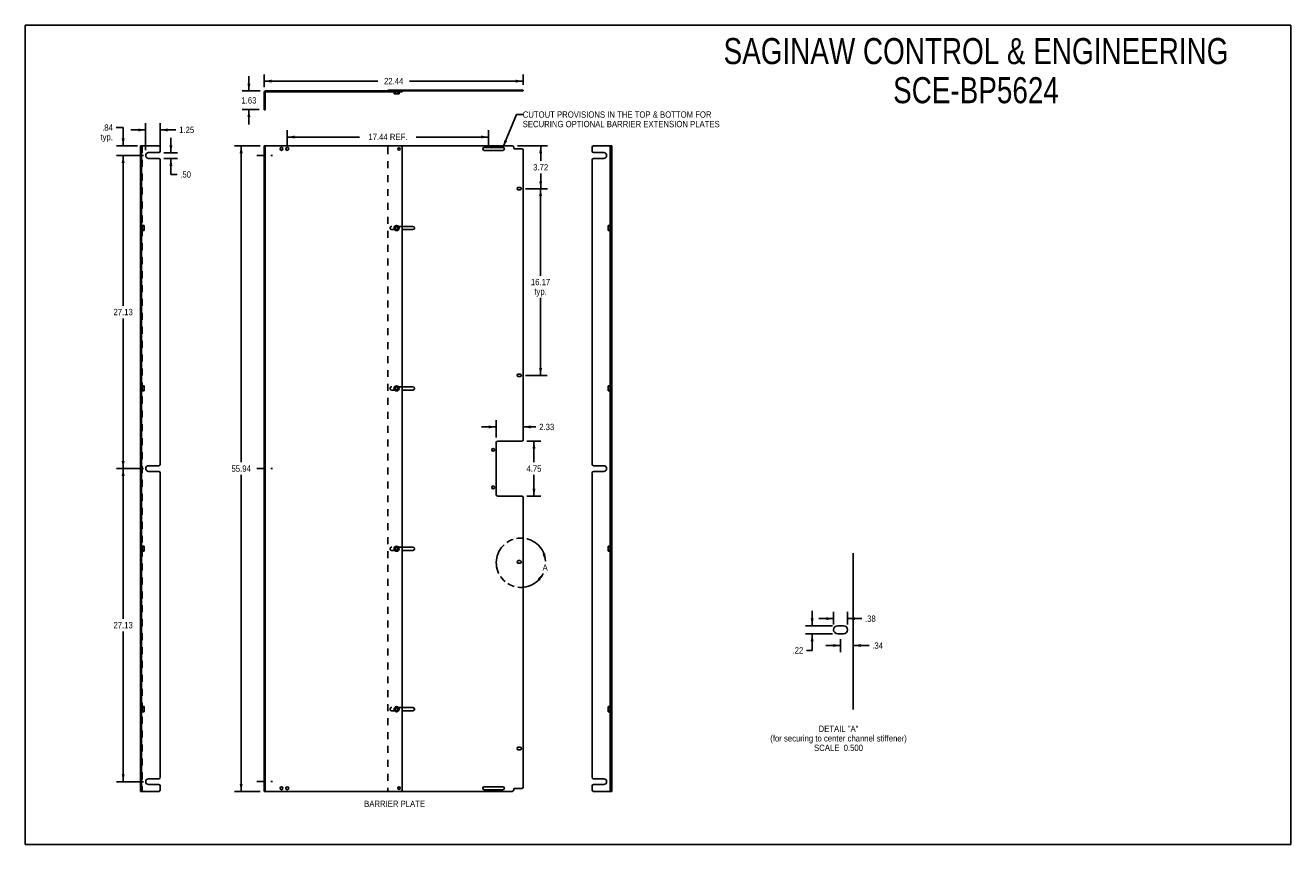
# Model space of a CAD drawing. Header units: inches. Extents: x 0 to 110, y -44 to 71.
import ezdxf

# ---------------------------------------------------------------- set-up
doc = ezdxf.new("R2010")
doc.units = ezdxf.units.IN
doc.header["$LTSCALE"] = 6.032258
doc.header["$MEASUREMENT"] = 0
for name, pattern in [('DASHED', [0.2, 0.1, -0.1]), ('HIDDEN', [0.2, 0.1, -0.1]), ('PHANTOM', [0.8, 0.45, -0.05, 0.1, -0.05, 0.1, -0.05])]:
    doc.linetypes.add(name, pattern=pattern)
doc.layers.get('0').update_dxf_attribs({"linetype": 'CONTINUOUS'})
for name, color, linetype in [('02___PRT_ALL_AXES', 7, 'CONTINUOUS'), ('DEFAULT_2', 8, 'HIDDEN'), ('DEFAULT_3', 7, 'PHANTOM'), ('DIMENSIONS', 7, 'CONTINUOUS')]:
    doc.layers.add(name, color=color, linetype=linetype)
doc.styles.get("Standard").update_dxf_attribs({"font": 'txt', "width": 0.8})
doc.dimstyles.new('DIMSTYLE_1', dxfattribs={"dimtxt": 0.548387, "dimasz": 0.645161, "dimexe": 0.09, "dimexo": 0.07, "dimgap": 0.0425, "dimtad": 0, "dimtih": 1, "dimtoh": 1, "dimzin": 4, "dimdsep": 46, "dimtxsty": 'Standard', "dimblk": '_FILLED', "dimblk1": '_FILLED', "dimblk2": '_FILLED', "dimcen": 0.09, "dimadec": 0, "dimazin": 0, "dimtfac": 1, "dimtofl": 0, "dimtmove": 0, "dimatfit": 3, "dimldrblk": '_FILLED', "dimfxl": 0, "dimtolj": 1, "dimtzin": 4, "dimarcsym": 0})
doc.dimstyles.new('DIMSTYLE_2', dxfattribs={"dimtxt": 0.548387, "dimasz": 0.645161, "dimexe": 0.09, "dimexo": 0.07, "dimgap": 0.0425, "dimtad": 0, "dimtih": 1, "dimtoh": 1, "dimlfac": 0.31, "dimzin": 4, "dimdsep": 46, "dimtxsty": 'Standard', "dimblk": '_FILLED', "dimblk1": '_FILLED', "dimblk2": '_FILLED', "dimcen": 0.09, "dimadec": 0, "dimazin": 0, "dimtfac": 1, "dimtofl": 0, "dimtmove": 0, "dimatfit": 3, "dimldrblk": '_FILLED', "dimfxl": 0, "dimtolj": 1, "dimtzin": 4, "dimarcsym": 0})
doc.dimstyles.get("Standard").update_dxf_attribs({"dimtxt": 0.548387, "dimasz": 0.645161, "dimexe": 0.09, "dimexo": 0.07, "dimgap": 0.09, "dimtad": 0, "dimtih": 1, "dimtoh": 1, "dimzin": 4, "dimdsep": 46, "dimtxsty": 'Standard', "dimblk": '_FILLED', "dimblk1": '_FILLED', "dimblk2": '_FILLED', "dimcen": 0.09, "dimadec": 0, "dimazin": 0, "dimtp": 0.01, "dimtm": 0.01, "dimtfac": 1, "dimtofl": 0, "dimtmove": 0, "dimatfit": 3, "dimldrblk": '_FILLED', "dimfxl": 0, "dimtolj": 1, "dimtzin": 4, "dimarcsym": 0})

# ---------------------------------------------------------------- blocks, each defined once
blk = doc.blocks.new('_FILLED')
at = {"color": 0, "linetype": 'ByBlock'}
blk.add_solid([(0, 0), (-1, 0.2), (-1, -0.2)], dxfattribs=at)
blk = doc.blocks.new('*D1')
at = {"layer": 'DIMENSIONS', "color": 2, "linetype": 'Continuous'}
for p, q in [((10.23, 59.68), (7.9, 59.68)), ((8.48, 59.68), (8.48, 46.67)), ((8.48, 32.56), (8.48, 45.57)), ((10.23, 32.56), (7.9, 32.56))]:
    blk.add_line(p, q, dxfattribs=at)
at = {"layer": 'DIMENSIONS', "color": 2, "linetype": 'Continuous', "xscale": 0.6451612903, "yscale": 0.6451612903, "zscale": 0.6451612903}
for p, rotation in [((8.48, 59.68), 90), ((8.48, 32.56), 270)]:
    blk.add_blockref('_FILLED', p, dxfattribs=dict(at, rotation=rotation))
at = {"layer": 'DIMENSIONS', "color": 2, "linetype": 'Continuous', "insert": (8.48, 46.4), "char_height": 0.548, "width": 2.1935, "attachment_point": 2, "line_spacing_factor": 0.9}
blk.add_mtext('27.13', dxfattribs=at)
blk = doc.blocks.new('*D2')
at = {"layer": 'DIMENSIONS', "color": 2, "linetype": 'Continuous'}
for p, q in [((10.23, 32.56), (7.9, 32.56)), ((8.48, 32.56), (8.48, 19.54)), ((8.48, 5.43), (8.48, 18.45)), ((10.23, 5.43), (7.9, 5.43))]:
    blk.add_line(p, q, dxfattribs=at)
at = {"layer": 'DIMENSIONS', "color": 2, "linetype": 'Continuous', "xscale": 0.6451612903, "yscale": 0.6451612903, "zscale": 0.6451612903}
for p, rotation in [((8.48, 32.56), 90), ((8.48, 5.43), 270)]:
    blk.add_blockref('_FILLED', p, dxfattribs=dict(at, rotation=rotation))
at = {"layer": 'DIMENSIONS', "color": 2, "linetype": 'Continuous', "insert": (8.48, 19.27), "char_height": 0.548, "width": 2.1935, "attachment_point": 2, "line_spacing_factor": 0.9}
blk.add_mtext('27.13', dxfattribs=at)
blk = doc.blocks.new('*D3')
at = {"layer": 'DIMENSIONS', "color": 2, "linetype": 'Continuous'}
for p, q in [((43.34, 56.81), (45.24, 56.81)), ((44.66, 56.81), (44.66, 49.27)), ((44.66, 40.64), (44.66, 47.35)), ((43.34, 40.64), (45.24, 40.64))]:
    blk.add_line(p, q, dxfattribs=at)
at = {"layer": 'DIMENSIONS', "color": 2, "linetype": 'Continuous', "xscale": 0.6451612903, "yscale": 0.6451612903, "zscale": 0.6451612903}
for p, rotation in [((44.66, 56.81), 90), ((44.66, 40.64), 270)]:
    blk.add_blockref('_FILLED', p, dxfattribs=dict(at, rotation=rotation))
at = {"layer": 'DIMENSIONS', "color": 2, "linetype": 'Continuous', "insert": (44.66, 49), "char_height": 0.548, "width": 2.1935, "attachment_point": 2, "line_spacing_factor": 0.9}
blk.add_mtext('16.17\\Ptyp.', dxfattribs=at)
blk = doc.blocks.new('*D4')
at = {"layer": 'DIMENSIONS', "color": 2, "linetype": 'Continuous'}
for p, q in [((42.66, 60.53), (45.25, 60.53)), ((44.67, 60.53), (44.67, 59.22)), ((44.67, 56.81), (44.67, 58.12)), ((43.34, 56.81), (45.25, 56.81))]:
    blk.add_line(p, q, dxfattribs=at)
at = {"layer": 'DIMENSIONS', "color": 2, "linetype": 'Continuous', "xscale": 0.6451612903, "yscale": 0.6451612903, "zscale": 0.6451612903}
for p, rotation in [((44.67, 60.53), 90), ((44.67, 56.81), 270)]:
    blk.add_blockref('_FILLED', p, dxfattribs=dict(at, rotation=rotation))
at = {"layer": 'DIMENSIONS', "color": 2, "linetype": 'Continuous', "insert": (44.67, 58.94), "char_height": 0.548, "width": 1.7548, "attachment_point": 2, "line_spacing_factor": 0.9}
blk.add_mtext('3.72', dxfattribs=at)
blk = doc.blocks.new('*D5')
at = {"layer": 'DIMENSIONS', "color": 2, "linetype": 'Continuous'}
for p, q in [((20.71, 65.61), (20.71, 66.71)), ((20.71, 66.13), (30.56, 66.13)), ((43.15, 66.13), (33.3, 66.13)), ((43.15, 65.81), (43.15, 66.71))]:
    blk.add_line(p, q, dxfattribs=at)
at = {"layer": 'DIMENSIONS', "color": 2, "linetype": 'Continuous', "xscale": 0.6451612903, "yscale": 0.6451612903, "zscale": 0.6451612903, "rotation": 180}
blk.add_blockref('_FILLED', (20.71, 66.13), dxfattribs=at)
at = {"layer": 'DIMENSIONS', "color": 2, "linetype": 'Continuous', "xscale": 0.6451612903, "yscale": 0.6451612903, "zscale": 0.6451612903}
blk.add_blockref('_FILLED', (43.15, 66.13), dxfattribs=at)
at = {"layer": 'DIMENSIONS', "color": 2, "linetype": 'Continuous', "insert": (31.93, 66.41), "char_height": 0.548, "width": 2.1935, "attachment_point": 2, "line_spacing_factor": 0.9}
blk.add_mtext('22.44', dxfattribs=at)
blk = doc.blocks.new('*D6')
at = {"layer": 'DIMENSIONS', "color": 2, "linetype": 'Continuous'}
for p, q in [((43.47, 34.93), (44.68, 34.93)), ((44.09, 34.93), (44.09, 33.11)), ((44.09, 30.18), (44.09, 32.01)), ((43.47, 30.18), (44.68, 30.18))]:
    blk.add_line(p, q, dxfattribs=at)
at = {"layer": 'DIMENSIONS', "color": 2, "linetype": 'Continuous', "xscale": 0.6451612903, "yscale": 0.6451612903, "zscale": 0.6451612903}
for p, rotation in [((44.09, 34.93), 90), ((44.09, 30.18), 270)]:
    blk.add_blockref('_FILLED', p, dxfattribs=dict(at, rotation=rotation))
at = {"layer": 'DIMENSIONS', "color": 2, "linetype": 'Continuous', "insert": (44.09, 32.83), "char_height": 0.548, "width": 1.7548, "attachment_point": 2, "line_spacing_factor": 0.9}
blk.add_mtext('4.75', dxfattribs=at)
blk = doc.blocks.new('*D7')
at = {"layer": 'DIMENSIONS', "color": 2, "linetype": 'Continuous'}
for p, q in [((40.82, 35.26), (40.82, 36.75)), ((40.82, 36.17), (39.53, 36.17)), ((43.15, 36.17), (44.26, 36.17))]:
    blk.add_line(p, q, dxfattribs=at)
at = {"layer": 'DIMENSIONS', "color": 2, "linetype": 'Continuous', "xscale": 0.6451612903, "yscale": 0.6451612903, "zscale": 0.6451612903}
blk.add_blockref('_FILLED', (40.82, 36.17), dxfattribs=at)
at = {"layer": 'DIMENSIONS', "color": 2, "linetype": 'Continuous', "xscale": 0.6451612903, "yscale": 0.6451612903, "zscale": 0.6451612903, "rotation": 180}
blk.add_blockref('_FILLED', (43.15, 36.17), dxfattribs=at)
at = {"layer": 'DIMENSIONS', "color": 2, "linetype": 'Continuous', "insert": (44.54, 36.44), "char_height": 0.548, "width": 1.7548, "attachment_point": 1, "line_spacing_factor": 0.9}
blk.add_mtext('2.33', dxfattribs=at)
blk = doc.blocks.new('*D8')
at = {"layer": 'DIMENSIONS', "color": 2, "linetype": 'Continuous'}
for p, q in [((68.2, 18.95), (68.2, 20.24)), ((69.96, 18.95), (67.62, 18.95)), ((69.96, 18.24), (67.62, 18.24)), ((68.2, 18.24), (68.2, 16.81)), ((68.2, 16.81), (67.7, 16.81))]:
    blk.add_line(p, q, dxfattribs=at)
at = {"layer": 'DIMENSIONS', "color": 2, "linetype": 'Continuous', "xscale": 0.6451612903, "yscale": 0.6451612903, "zscale": 0.6451612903}
for p, rotation in [((68.2, 18.95), 270), ((68.2, 18.24), 90)]:
    blk.add_blockref('_FILLED', p, dxfattribs=dict(at, rotation=rotation))
at = {"layer": 'DIMENSIONS', "color": 2, "linetype": 'Continuous', "insert": (67.43, 17.08), "char_height": 0.548, "width": 1.3161, "attachment_point": 3, "line_spacing_factor": 0.9}
blk.add_mtext('.22', dxfattribs=at)
blk = doc.blocks.new('*D9')
at = {"layer": 'DIMENSIONS', "color": 2, "linetype": 'Continuous'}
for p, q in [((70.06, 19.05), (70.06, 20.14)), ((71.27, 19.05), (71.27, 20.14)), ((70.06, 19.56), (68.77, 19.56)), ((71.27, 19.56), (72.51, 19.56))]:
    blk.add_line(p, q, dxfattribs=at)
at = {"layer": 'DIMENSIONS', "color": 2, "linetype": 'Continuous', "xscale": 0.6451612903, "yscale": 0.6451612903, "zscale": 0.6451612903}
blk.add_blockref('_FILLED', (70.06, 19.56), dxfattribs=at)
at = {"layer": 'DIMENSIONS', "color": 2, "linetype": 'Continuous', "xscale": 0.6451612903, "yscale": 0.6451612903, "zscale": 0.6451612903, "rotation": 180}
blk.add_blockref('_FILLED', (71.27, 19.56), dxfattribs=at)
at = {"layer": 'DIMENSIONS', "color": 2, "linetype": 'Continuous', "insert": (72.78, 19.83), "char_height": 0.548, "width": 1.3161, "attachment_point": 1, "line_spacing_factor": 0.9}
blk.add_mtext('.38', dxfattribs=at)
blk = doc.blocks.new('*D10')
at = {"layer": 'DIMENSIONS', "color": 2, "linetype": 'Continuous'}
for p, q in [((8.48, 62.1), (7.87, 62.1)), ((8.48, 60.53), (8.48, 62.1)), ((9.72, 60.53), (7.9, 60.53)), ((10.23, 59.68), (7.9, 59.68)), ((8.48, 59.68), (8.48, 58.39))]:
    blk.add_line(p, q, dxfattribs=at)
at = {"layer": 'DIMENSIONS', "color": 2, "linetype": 'Continuous', "xscale": 0.6451612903, "yscale": 0.6451612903, "zscale": 0.6451612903}
for p, rotation in [((8.48, 60.53), 270), ((8.48, 59.68), 90)]:
    blk.add_blockref('_FILLED', p, dxfattribs=dict(at, rotation=rotation))
at = {"layer": 'DIMENSIONS', "color": 2, "linetype": 'Continuous', "insert": (7.59, 62.38), "char_height": 0.548, "width": 1.7548, "attachment_point": 3, "line_spacing_factor": 0.9}
blk.add_mtext('.84\\Ptyp.', dxfattribs=at)
blk = doc.blocks.new('*D11')
at = {"layer": 'DIMENSIONS', "color": 2, "linetype": 'Continuous'}
for p, q in [((19.38, 65.28), (19.38, 66.57)), ((20.37, 65.28), (18.8, 65.28)), ((20.26, 63.66), (18.8, 63.66)), ((19.38, 63.66), (19.38, 62.36))]:
    blk.add_line(p, q, dxfattribs=at)
at = {"layer": 'DIMENSIONS', "color": 2, "linetype": 'Continuous', "xscale": 0.6451612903, "yscale": 0.6451612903, "zscale": 0.6451612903}
for p, rotation in [((19.38, 65.28), 270), ((19.38, 63.66), 90)]:
    blk.add_blockref('_FILLED', p, dxfattribs=dict(at, rotation=rotation))
at = {"layer": 'DIMENSIONS', "color": 2, "linetype": 'Continuous', "insert": (19.38, 64.74), "char_height": 0.548, "width": 1.7548, "attachment_point": 2, "line_spacing_factor": 0.9}
blk.add_mtext('1.63', dxfattribs=at)
blk = doc.blocks.new('*D12')
at = {"layer": 'DIMENSIONS', "color": 2, "linetype": 'Continuous'}
for p, q in [((20.37, 60.53), (18.13, 60.53)), ((18.71, 60.53), (18.71, 33.11)), ((18.71, 4.59), (18.71, 32.01)), ((20.37, 4.59), (18.13, 4.59))]:
    blk.add_line(p, q, dxfattribs=at)
at = {"layer": 'DIMENSIONS', "color": 2, "linetype": 'Continuous', "xscale": 0.6451612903, "yscale": 0.6451612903, "zscale": 0.6451612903}
for p, rotation in [((18.71, 60.53), 90), ((18.71, 4.59), 270)]:
    blk.add_blockref('_FILLED', p, dxfattribs=dict(at, rotation=rotation))
at = {"layer": 'DIMENSIONS', "color": 2, "linetype": 'Continuous', "insert": (18.71, 32.83), "char_height": 0.548, "width": 2.1935, "attachment_point": 2, "line_spacing_factor": 0.9}
blk.add_mtext('55.94', dxfattribs=at)
blk = doc.blocks.new('*D13')
at = {"layer": 'DIMENSIONS', "color": 2, "linetype": 'Continuous'}
for p, q in [((70.67, 17.79), (70.67, 16.64)), ((70.67, 17.23), (69.38, 17.23)), ((71.77, 17.23), (73.14, 17.23))]:
    blk.add_line(p, q, dxfattribs=at)
at = {"layer": 'DIMENSIONS', "color": 2, "linetype": 'Continuous', "xscale": 0.6451612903, "yscale": 0.6451612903, "zscale": 0.6451612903}
blk.add_blockref('_FILLED', (70.67, 17.23), dxfattribs=at)
at = {"layer": 'DIMENSIONS', "color": 2, "linetype": 'Continuous', "xscale": 0.6451612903, "yscale": 0.6451612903, "zscale": 0.6451612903, "rotation": 180}
blk.add_blockref('_FILLED', (71.77, 17.23), dxfattribs=at)
at = {"layer": 'DIMENSIONS', "color": 2, "linetype": 'Continuous', "insert": (73.41, 17.5), "char_height": 0.548, "width": 1.3161, "attachment_point": 1, "line_spacing_factor": 0.9}
blk.add_mtext('.34', dxfattribs=at)
blk = doc.blocks.new('*D14')
at = {"layer": 'DIMENSIONS', "color": 2, "linetype": 'Continuous'}
for p, q in [((22.71, 60.58), (22.71, 61.87)), ((40.15, 60.58), (40.15, 61.87)), ((22.71, 61.29), (28.96, 61.29)), ((40.15, 61.29), (33.89, 61.29))]:
    blk.add_line(p, q, dxfattribs=at)
at = {"layer": 'DIMENSIONS', "color": 2, "linetype": 'Continuous', "xscale": 0.6451612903, "yscale": 0.6451612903, "zscale": 0.6451612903, "rotation": 180}
blk.add_blockref('_FILLED', (22.71, 61.29), dxfattribs=at)
at = {"layer": 'DIMENSIONS', "color": 2, "linetype": 'Continuous', "xscale": 0.6451612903, "yscale": 0.6451612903, "zscale": 0.6451612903}
blk.add_blockref('_FILLED', (40.15, 61.29), dxfattribs=at)
at = {"layer": 'DIMENSIONS', "color": 2, "linetype": 'Continuous', "insert": (31.43, 61.57), "char_height": 0.548, "width": 4.3871, "attachment_point": 2, "line_spacing_factor": 0.9}
blk.add_mtext('17.44 REF.', dxfattribs=at)
blk = doc.blocks.new('*D15')
at = {"layer": 'DIMENSIONS', "color": 2, "linetype": 'Continuous'}
for p, q in [((12.62, 59.93), (12.62, 61.22)), ((12.01, 59.93), (13.2, 59.93)), ((12.01, 59.43), (13.2, 59.43)), ((12.62, 59.43), (12.62, 58.05)), ((12.62, 58.05), (13.15, 58.05))]:
    blk.add_line(p, q, dxfattribs=at)
at = {"layer": 'DIMENSIONS', "color": 2, "linetype": 'Continuous', "xscale": 0.6451612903, "yscale": 0.6451612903, "zscale": 0.6451612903}
for p, rotation in [((12.62, 59.93), 270), ((12.62, 59.43), 90)]:
    blk.add_blockref('_FILLED', p, dxfattribs=dict(at, rotation=rotation))
at = {"layer": 'DIMENSIONS', "color": 2, "linetype": 'Continuous', "insert": (13.43, 58.32), "char_height": 0.548, "width": 1.3161, "attachment_point": 1, "line_spacing_factor": 0.9}
blk.add_mtext('.50', dxfattribs=at)
blk = doc.blocks.new('*D16')
at = {"layer": 'DIMENSIONS', "color": 2, "linetype": 'Continuous'}
for p, q in [((10.43, 61.9), (9.14, 61.9)), ((10.43, 60.14), (10.43, 62.48)), ((11.68, 60.51), (11.68, 62.48)), ((11.68, 61.9), (13.06, 61.9))]:
    blk.add_line(p, q, dxfattribs=at)
at = {"layer": 'DIMENSIONS', "color": 2, "linetype": 'Continuous', "xscale": 0.6451612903, "yscale": 0.6451612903, "zscale": 0.6451612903}
blk.add_blockref('_FILLED', (10.43, 61.9), dxfattribs=at)
at = {"layer": 'DIMENSIONS', "color": 2, "linetype": 'Continuous', "xscale": 0.6451612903, "yscale": 0.6451612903, "zscale": 0.6451612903, "rotation": 180}
blk.add_blockref('_FILLED', (11.68, 61.9), dxfattribs=at)
at = {"layer": 'DIMENSIONS', "color": 2, "linetype": 'Continuous', "insert": (13.34, 62.18), "char_height": 0.548, "width": 1.7548, "attachment_point": 1, "line_spacing_factor": 0.9}
blk.add_mtext('1.25', dxfattribs=at)

msp = doc.modelspace()

# ---------------------------------------------------------------- linework, layer by layer
at = {"color": 7, "linetype": 'Continuous'}
for p, q in [((0, 0), (0, 70.968)), ((0, 70.968), (109.677, 70.968)), ((109.677, 0), (109.677, 70.968)), ((20.782, 65.163), (20.782, 63.655)), ((20.824, 65.205), (32.677, 65.205)), ((31.427, 65.355), (31.427, 65.28)), ((31.427, 65.355), (43.147, 65.355)), ((31.957, 65.205), (31.957, 65.045)), ((32.397, 65.045), (31.957, 65.045)), ((31.967, 65.035), (31.957, 65.045)), ((32.387, 65.035), (31.967, 65.035)), ((32.387, 65.035), (32.397, 65.045)), ((32.397, 65.205), (32.397, 65.045)), ((32.677, 65.205), (32.677, 65.28)), ((42.334, 65.355), (42.334, 65.28)), ((43.147, 65.355), (43.147, 65.28)), ((20.782, 63.655), (20.707, 63.655)), ((9.984, 4.59), (9.984, 60.528)), ((9.984, 60.528), (10.059, 60.528)), ((20.707, 60.528), (32.552, 60.528)), ((20.782, 60.528), (20.782, 59.934)), ((32.677, 60.403), (32.677, 4.715)), ((49.137, 60.403), (49.137, 60.059)), ((49.262, 60.528), (50.837, 60.528)), ((50.687, 4.59), (50.687, 60.528)), ((50.837, 4.59), (50.837, 60.528)), ((20.782, 59.934), (20.707, 59.934)), ((20.782, 59.434), (20.707, 59.434)), ((20.782, 59.434), (20.782, 32.809)), ((49.137, 59.309), (49.137, 32.934)), ((49.262, 59.934), (50.137, 59.934)), ((49.262, 59.434), (50.137, 59.434)), ((50.837, 60.278), (50.762, 60.278)), ((50.517, 53.613), (50.527, 53.623)), ((50.517, 53.193), (50.517, 53.613)), ((50.517, 53.193), (50.527, 53.183)), ((50.527, 53.183), (50.527, 53.623)), ((50.687, 53.623), (50.527, 53.623)), ((50.687, 53.183), (50.527, 53.183)), ((50.517, 39.717), (50.527, 39.727)), ((50.517, 39.297), (50.517, 39.717)), ((50.527, 39.287), (50.527, 39.727)), ((50.687, 39.727), (50.527, 39.727)), ((50.517, 39.297), (50.527, 39.287)), ((50.687, 39.287), (50.527, 39.287)), ((50.837, 34.934), (50.762, 34.934)), ((20.782, 32.809), (20.707, 32.809)), ((20.782, 32.309), (20.707, 32.309)), ((20.782, 32.309), (20.782, 5.684)), ((49.137, 32.184), (49.137, 5.809)), ((49.262, 32.809), (50.137, 32.809)), ((49.262, 32.309), (50.137, 32.309)), ((50.837, 30.184), (50.762, 30.184)), ((50.517, 25.821), (50.527, 25.831)), ((50.517, 25.401), (50.517, 25.821)), ((50.517, 25.401), (50.527, 25.391)), ((50.687, 25.831), (50.527, 25.831)), ((50.527, 25.391), (50.527, 25.831)), ((50.687, 25.391), (50.527, 25.391)), ((50.517, 11.925), (50.527, 11.935)), ((50.517, 11.505), (50.517, 11.925)), ((50.517, 11.505), (50.527, 11.495)), ((50.687, 11.935), (50.527, 11.935)), ((50.527, 11.495), (50.527, 11.935)), ((50.687, 11.495), (50.527, 11.495)), ((20.782, 5.684), (20.707, 5.684)), ((49.262, 5.684), (50.137, 5.684)), ((9.984, 4.59), (10.059, 4.59)), ((20.782, 5.184), (20.707, 5.184)), ((20.707, 4.59), (32.552, 4.59)), ((20.782, 5.184), (20.782, 4.59)), ((49.137, 5.059), (49.137, 4.715)), ((49.262, 5.184), (50.137, 5.184)), ((49.262, 4.59), (50.837, 4.59)), ((50.837, 4.84), (50.762, 4.84)), ((0, 0), (109.677, 0))]:
    msp.add_line(p, q, dxfattribs=at)
at = {"color": 3, "linetype": 'Continuous'}
for p, q in [((20.707, 63.655), (20.707, 65.163)), ((20.824, 65.28), (43.147, 65.28)), ((10.059, 60.528), (10.059, 4.59)), ((10.059, 60.528), (11.559, 60.528)), ((11.684, 60.403), (11.684, 60.059)), ((20.707, 59.934), (20.707, 60.528)), ((42.209, 60.528), (32.552, 60.528)), ((42.334, 60.403), (42.334, 60.34)), ((50.762, 4.59), (50.762, 60.528)), ((11.559, 59.934), (10.684, 59.934)), ((11.559, 59.434), (10.684, 59.434)), ((11.684, 59.309), (11.684, 32.934)), ((20.707, 32.809), (20.707, 59.434)), ((43.022, 60.278), (42.397, 60.278)), ((43.147, 35.059), (43.147, 60.153)), ((40.817, 30.309), (40.817, 34.809)), ((43.022, 34.934), (40.942, 34.934)), ((11.559, 32.809), (10.684, 32.809)), ((11.559, 32.309), (10.684, 32.309)), ((11.684, 32.184), (11.684, 5.809)), ((20.707, 5.684), (20.707, 32.309)), ((43.022, 30.184), (40.942, 30.184)), ((43.147, 4.965), (43.147, 30.059)), ((71.766, 11.693), (71.766, 25.243)), ((11.559, 5.684), (10.684, 5.684)), ((11.559, 4.59), (10.059, 4.59)), ((11.559, 5.184), (10.684, 5.184)), ((11.684, 5.059), (11.684, 4.715)), ((20.707, 4.59), (20.707, 5.184)), ((32.552, 4.59), (42.209, 4.59)), ((42.334, 4.715), (42.334, 4.778)), ((43.022, 4.84), (42.397, 4.84))]:
    msp.add_line(p, q, dxfattribs=at)
at = {"color": 7, "linetype": 'Continuous'}
for centre, radius in [((32.177, 53.403), 0.22), ((32.177, 53.403), 0.21), ((32.177, 53.403), 0.135), ((32.177, 53.403), 0.125), ((32.177, 39.507), 0.22), ((32.177, 39.507), 0.21), ((32.177, 39.507), 0.135), ((32.177, 39.507), 0.125), ((32.177, 25.611), 0.22), ((32.177, 25.611), 0.21), ((32.177, 25.611), 0.135), ((32.177, 25.611), 0.125), ((32.177, 11.715), 0.22), ((32.177, 11.715), 0.21), ((32.177, 11.715), 0.135), ((32.177, 11.715), 0.125)]:
    msp.add_circle(centre, radius, dxfattribs=at)
at = {"color": 3, "linetype": 'Continuous'}
for centre in [(40.547, 34.184), (40.547, 30.934)]:
    msp.add_circle(centre, 0.125, dxfattribs=at)
for centre, radius, start, end in [((20.824, 65.163), 0.117, 90, 180), ((11.559, 60.403), 0.125, 0, 90), ((42.209, 60.403), 0.125, 0, 90), ((42.397, 60.34), 0.0625, 180, 270), ((11.559, 60.059), 0.125, 270, 360), ((11.559, 59.309), 0.125, 0, 90), ((43.022, 60.153), 0.125, 0, 90), ((40.942, 34.809), 0.125, 90, 180), ((43.022, 35.059), 0.125, 270, 360), ((11.559, 32.934), 0.125, 270, 360), ((11.559, 32.184), 0.125, 0, 90), ((40.942, 30.309), 0.125, 180, 270), ((43.022, 30.059), 0.125, 0, 90), ((11.559, 5.809), 0.125, 270, 360), ((11.559, 5.059), 0.125, 0, 90), ((11.559, 4.715), 0.125, 270, 360), ((42.209, 4.715), 0.125, 270, 360), ((42.397, 4.778), 0.0625, 90, 180), ((43.022, 4.965), 0.125, 270, 360)]:
    msp.add_arc(centre, radius, start, end, dxfattribs=at)
at = {"color": 7, "linetype": 'Continuous'}
for centre, radius, start, end in [((20.824, 65.163), 0.042, 90, 180), ((32.552, 60.403), 0.125, 0, 90), ((49.262, 60.403), 0.125, 90, 180), ((49.262, 60.059), 0.125, 180, 270), ((49.262, 59.309), 0.125, 90, 180), ((49.262, 32.934), 0.125, 180, 270), ((49.262, 32.184), 0.125, 90, 180), ((49.262, 5.809), 0.125, 180, 270), ((32.552, 4.715), 0.125, 270, 360), ((49.262, 5.059), 0.125, 90, 180), ((49.262, 4.715), 0.125, 180, 270)]:
    msp.add_arc(centre, radius, start, end, dxfattribs=at)
at = {"layer": '02___PRT_ALL_AXES', "color": 8, "linetype": 'HIDDEN'}
for p, q in [((20.707, 64.905), (20.707, 64.655)), ((20.782, 64.905), (20.707, 64.905)), ((20.782, 64.905), (20.782, 64.655)), ((22.082, 65.205), (22.082, 65.28)), ((22.332, 65.28), (22.082, 65.28)), ((22.332, 65.205), (22.082, 65.205)), ((22.332, 65.205), (22.332, 65.28)), ((22.582, 65.205), (22.582, 65.28)), ((22.832, 65.28), (22.582, 65.28)), ((22.832, 65.205), (22.582, 65.205)), ((22.832, 65.205), (22.832, 65.28)), ((31.614, 65.28), (31.614, 65.355)), ((31.615, 65.355), (33.739, 65.355)), ((31.615, 65.28), (33.739, 65.28)), ((32.005, 65.28), (32.005, 65.205)), ((32.005, 65.205), (32.505, 65.205)), ((32.287, 65.205), (32.287, 65.28)), ((32.349, 65.28), (32.349, 65.205)), ((32.505, 65.205), (32.505, 65.28)), ((33.739, 65.28), (33.739, 65.355)), ((39.647, 65.355), (41.522, 65.355)), ((39.647, 65.355), (39.647, 65.28)), ((39.647, 65.28), (41.522, 65.28)), ((41.522, 65.355), (41.522, 65.28)), ((42.619, 65.355), (42.619, 65.28)), ((42.62, 65.355), (42.994, 65.355)), ((42.62, 65.28), (42.994, 65.28)), ((42.994, 65.355), (42.994, 65.28)), ((9.984, 60.133), (9.984, 60.383)), ((10.134, 60.383), (9.984, 60.383)), ((10.059, 60.383), (10.059, 60.133)), ((10.134, 60.355), (10.059, 60.355)), ((10.134, 60.383), (10.134, 60.133)), ((50.687, 60.133), (50.687, 60.383)), ((50.837, 60.383), (50.687, 60.383)), ((50.762, 60.355), (50.687, 60.355)), ((50.762, 60.383), (50.762, 60.133)), ((50.837, 60.383), (50.837, 60.133)), ((10.134, 60.133), (9.984, 60.133)), ((10.134, 60.137), (10.059, 60.137)), ((20.782, 59.934), (20.707, 59.934)), ((20.707, 59.434), (20.782, 59.434)), ((50.762, 60.137), (50.687, 60.137)), ((50.837, 60.133), (50.687, 60.133)), ((9.984, 56.7), (9.984, 56.918)), ((10.059, 56.918), (9.984, 56.918)), ((10.059, 56.7), (9.984, 56.7)), ((10.059, 56.7), (10.059, 56.918)), ((50.762, 56.918), (50.762, 56.7)), ((50.837, 56.918), (50.762, 56.918)), ((50.837, 56.7), (50.762, 56.7)), ((50.837, 56.918), (50.837, 56.7)), ((9.984, 53.543), (9.984, 53.262)), ((10.059, 53.543), (9.984, 53.543)), ((10.059, 53.262), (9.984, 53.262)), ((10.059, 53.231), (10.059, 53.575)), ((10.059, 53.575), (10.134, 53.575)), ((10.059, 53.231), (10.134, 53.231)), ((10.134, 53.231), (10.134, 53.575)), ((32.677, 53.543), (31.755, 53.543)), ((31.755, 53.262), (32.677, 53.262)), ((50.687, 53.575), (50.687, 53.231)), ((50.762, 53.575), (50.687, 53.575)), ((50.762, 53.231), (50.687, 53.231)), ((50.762, 53.575), (50.762, 53.231)), ((50.762, 53.543), (50.837, 53.543)), ((50.762, 53.262), (50.837, 53.262)), ((50.837, 53.262), (50.837, 53.543)), ((9.984, 40.533), (9.984, 40.751)), ((10.059, 40.751), (9.984, 40.751)), ((10.059, 40.533), (10.059, 40.751)), ((50.762, 40.751), (50.762, 40.533)), ((50.837, 40.751), (50.762, 40.751)), ((50.837, 40.751), (50.837, 40.533)), ((10.059, 40.533), (9.984, 40.533)), ((9.984, 39.647), (9.984, 39.366)), ((10.059, 39.647), (9.984, 39.647)), ((10.059, 39.335), (10.059, 39.679)), ((10.059, 39.679), (10.134, 39.679)), ((10.134, 39.335), (10.134, 39.679)), ((32.677, 39.647), (31.755, 39.647)), ((50.687, 39.679), (50.687, 39.335)), ((50.762, 39.679), (50.687, 39.679)), ((50.837, 40.533), (50.762, 40.533)), ((50.762, 39.679), (50.762, 39.335)), ((50.762, 39.647), (50.837, 39.647)), ((50.837, 39.366), (50.837, 39.647)), ((10.059, 39.366), (9.984, 39.366)), ((10.059, 39.335), (10.134, 39.335)), ((31.755, 39.366), (32.677, 39.366)), ((50.762, 39.335), (50.687, 39.335)), ((50.762, 39.366), (50.837, 39.366)), ((20.782, 32.809), (20.707, 32.809)), ((20.707, 32.309), (20.782, 32.309)), ((10.059, 25.751), (9.984, 25.751)), ((9.984, 25.751), (9.984, 25.47)), ((10.059, 25.47), (9.984, 25.47)), ((10.059, 25.783), (10.134, 25.783)), ((10.059, 25.439), (10.059, 25.783)), ((10.059, 25.439), (10.134, 25.439)), ((10.134, 25.439), (10.134, 25.783)), ((32.677, 25.751), (31.755, 25.751)), ((31.755, 25.47), (32.677, 25.47)), ((50.762, 25.783), (50.687, 25.783)), ((50.687, 25.783), (50.687, 25.439)), ((50.762, 25.439), (50.687, 25.439)), ((50.762, 25.783), (50.762, 25.439)), ((50.762, 25.751), (50.837, 25.751)), ((50.762, 25.47), (50.837, 25.47)), ((50.837, 25.47), (50.837, 25.751)), ((10.059, 24.584), (9.984, 24.584)), ((9.984, 24.366), (9.984, 24.584)), ((10.059, 24.366), (9.984, 24.366)), ((10.059, 24.366), (10.059, 24.584)), ((50.837, 24.584), (50.762, 24.584)), ((50.762, 24.584), (50.762, 24.366)), ((50.837, 24.366), (50.762, 24.366)), ((50.837, 24.584), (50.837, 24.366)), ((10.059, 11.856), (9.984, 11.856)), ((9.984, 11.856), (9.984, 11.575)), ((10.059, 11.575), (9.984, 11.575)), ((10.059, 11.887), (10.134, 11.887)), ((10.059, 11.543), (10.059, 11.887)), ((10.059, 11.543), (10.134, 11.543)), ((10.134, 11.543), (10.134, 11.887)), ((32.677, 11.856), (31.755, 11.856)), ((31.755, 11.575), (32.677, 11.575)), ((50.762, 11.887), (50.687, 11.887)), ((50.687, 11.887), (50.687, 11.543)), ((50.762, 11.543), (50.687, 11.543)), ((50.762, 11.887), (50.762, 11.543)), ((50.762, 11.856), (50.837, 11.856)), ((50.762, 11.575), (50.837, 11.575)), ((50.837, 11.575), (50.837, 11.856)), ((10.059, 8.418), (9.984, 8.418)), ((9.984, 8.2), (9.984, 8.418)), ((10.059, 8.2), (9.984, 8.2)), ((10.059, 8.2), (10.059, 8.418)), ((50.837, 8.418), (50.762, 8.418)), ((50.762, 8.418), (50.762, 8.2)), ((50.837, 8.2), (50.762, 8.2)), ((50.837, 8.418), (50.837, 8.2)), ((20.782, 5.684), (20.707, 5.684)), ((10.134, 4.985), (9.984, 4.985)), ((9.984, 4.735), (9.984, 4.985)), ((10.134, 4.735), (9.984, 4.735)), ((10.059, 4.985), (10.059, 4.735)), ((10.134, 4.98), (10.059, 4.98)), ((10.134, 4.762), (10.059, 4.762)), ((10.134, 4.985), (10.134, 4.735)), ((20.707, 5.184), (20.782, 5.184)), ((50.837, 4.985), (50.687, 4.985)), ((50.687, 4.735), (50.687, 4.985)), ((50.762, 4.98), (50.687, 4.98)), ((50.762, 4.762), (50.687, 4.762)), ((50.837, 4.735), (50.687, 4.735)), ((50.762, 4.985), (50.762, 4.735)), ((50.837, 4.985), (50.837, 4.735))]:
    msp.add_line(p, q, dxfattribs=at)
at = {"layer": '02___PRT_ALL_AXES', "color": 3, "linetype": 'Continuous'}
for p, q in [((39.772, 60.383), (41.397, 60.383)), ((20.707, 59.934), (20.707, 59.434)), ((41.397, 60.133), (39.772, 60.133)), ((42.728, 56.918), (42.885, 56.918)), ((42.885, 56.7), (42.728, 56.7)), ((33.599, 53.543), (32.677, 53.543)), ((32.677, 53.262), (33.599, 53.262)), ((42.728, 40.751), (42.885, 40.751)), ((33.599, 39.647), (32.677, 39.647)), ((42.885, 40.533), (42.728, 40.533)), ((32.677, 39.366), (33.599, 39.366)), ((20.707, 32.809), (20.707, 32.309)), ((33.599, 25.751), (32.677, 25.751)), ((32.677, 25.47), (33.599, 25.47)), ((42.728, 24.584), (42.885, 24.584)), ((42.885, 24.366), (42.728, 24.366)), ((70.416, 18.946), (70.922, 18.946)), ((70.922, 18.243), (70.416, 18.243)), ((33.599, 11.856), (32.677, 11.856)), ((32.677, 11.575), (33.599, 11.575)), ((42.728, 8.418), (42.885, 8.418)), ((42.885, 8.2), (42.728, 8.2)), ((20.707, 5.684), (20.707, 5.184)), ((39.772, 4.985), (41.397, 4.985)), ((41.397, 4.735), (39.772, 4.735))]:
    msp.add_line(p, q, dxfattribs=at)
at = {"layer": '02___PRT_ALL_AXES', "color": 2, "linetype": 'DASHED'}
for p, q in [((20.062, 59.684), (21.427, 59.684)), ((20.062, 32.559), (21.427, 32.559)), ((20.062, 5.434), (21.427, 5.434))]:
    msp.add_line(p, q, dxfattribs=at)
at = {"layer": '02___PRT_ALL_AXES', "color": 7, "linetype": 'Continuous'}
for p, q in [((20.782, 59.934), (20.782, 59.434)), ((20.782, 32.809), (20.782, 32.309)), ((20.782, 5.684), (20.782, 5.184))]:
    msp.add_line(p, q, dxfattribs=at)
for centre, radius in [((22.207, 60.258), 0.125), ((22.707, 60.258), 0.125), ((32.396, 60.246), 0.109), ((22.207, 4.86), 0.125), ((22.707, 4.86), 0.125), ((32.396, 4.871), 0.109)]:
    msp.add_circle(centre, radius, dxfattribs=at)
at = {"layer": '02___PRT_ALL_AXES', "color": 8, "linetype": 'HIDDEN'}
for centre in [(32.177, 53.403), (32.177, 39.507), (32.177, 25.611), (32.177, 11.715)]:
    msp.add_circle(centre, 0.172, dxfattribs=at)
at = {"layer": '02___PRT_ALL_AXES', "color": 3, "linetype": 'Continuous'}
for centre, radius, start, end in [((39.772, 60.258), 0.125, 90, 270), ((41.397, 60.258), 0.125, 270, 90), ((10.684, 59.684), 0.25, 90, 270), ((42.728, 56.809), 0.109, 90, 270), ((42.885, 56.809), 0.109, 270, 90), ((33.599, 53.403), 0.141, 270, 90), ((42.728, 40.642), 0.109, 90, 270), ((42.885, 40.642), 0.109, 270, 90), ((33.599, 39.507), 0.141, 270, 90), ((10.684, 32.559), 0.25, 90, 270), ((33.599, 25.611), 0.141, 270, 90), ((42.728, 24.475), 0.109, 90, 270), ((42.885, 24.475), 0.109, 270, 90), ((70.416, 18.594), 0.352, 90, 270), ((70.922, 18.594), 0.352, 270, 90), ((33.599, 11.715), 0.141, 270, 90), ((42.728, 8.309), 0.109, 90, 270), ((42.885, 8.309), 0.109, 270, 90), ((10.684, 5.434), 0.25, 90, 270), ((39.772, 4.86), 0.125, 90, 270), ((41.397, 4.86), 0.125, 270, 90)]:
    msp.add_arc(centre, radius, start, end, dxfattribs=at)
at = {"layer": '02___PRT_ALL_AXES', "color": 7, "linetype": 'Continuous'}
for centre in [(50.137, 59.684), (50.137, 32.559), (50.137, 5.434)]:
    msp.add_arc(centre, 0.25, 270, 90, dxfattribs=at)
at = {"layer": '02___PRT_ALL_AXES', "color": 8, "linetype": 'HIDDEN'}
for centre in [(31.755, 53.403), (31.755, 39.507), (31.755, 25.611), (31.755, 11.715)]:
    msp.add_arc(centre, 0.141, 90, 270, dxfattribs=at)
at = {"layer": 'DEFAULT_2', "color": 8, "linetype": 'HIDDEN'}
for p, q in [((32.005, 65.259), (32.005, 65.205)), ((32.005, 65.259), (32.348, 65.259)), ((32.052, 65.249), (32.042, 65.259)), ((32.052, 65.045), (32.042, 65.035)), ((32.052, 65.249), (32.052, 65.045)), ((32.302, 65.249), (32.052, 65.249)), ((32.302, 65.249), (32.312, 65.259)), ((32.302, 65.249), (32.302, 65.045)), ((32.302, 65.045), (32.312, 65.035)), ((32.348, 65.259), (32.348, 65.205)), ((40.422, 65.355), (40.422, 65.28)), ((40.672, 65.355), (40.672, 65.28)), ((40.817, 65.28), (40.817, 65.355)), ((10.134, 60.528), (10.134, 4.59)), ((31.427, 60.403), (31.427, 4.715)), ((10.059, 60.278), (9.984, 60.278)), ((20.707, 59.934), (20.707, 59.434)), ((20.782, 59.934), (20.782, 59.434)), ((10.08, 53.231), (10.08, 53.574)), ((10.08, 53.574), (10.134, 53.574)), ((10.09, 53.528), (10.08, 53.538)), ((10.09, 53.278), (10.08, 53.268)), ((10.08, 53.231), (10.134, 53.231)), ((10.09, 53.528), (10.09, 53.278)), ((10.09, 53.528), (10.294, 53.528)), ((10.09, 53.278), (10.294, 53.278)), ((10.134, 53.623), (10.294, 53.623)), ((10.134, 53.183), (10.294, 53.183)), ((10.294, 53.623), (10.294, 53.183)), ((10.304, 53.613), (10.294, 53.623)), ((10.294, 53.528), (10.304, 53.538)), ((10.294, 53.278), (10.304, 53.268)), ((10.304, 53.193), (10.294, 53.183)), ((10.304, 53.613), (10.304, 53.193)), ((50.527, 53.528), (50.517, 53.538)), ((50.527, 53.278), (50.517, 53.268)), ((50.731, 53.528), (50.527, 53.528)), ((50.731, 53.278), (50.527, 53.278)), ((50.741, 53.574), (50.687, 53.574)), ((50.741, 53.231), (50.687, 53.231)), ((50.731, 53.528), (50.741, 53.538)), ((50.731, 53.528), (50.731, 53.278)), ((50.731, 53.278), (50.741, 53.268)), ((50.741, 53.231), (50.741, 53.574)), ((10.08, 39.335), (10.08, 39.678)), ((10.08, 39.678), (10.134, 39.678)), ((10.09, 39.632), (10.08, 39.642)), ((10.09, 39.632), (10.09, 39.382)), ((10.09, 39.632), (10.294, 39.632)), ((10.134, 39.727), (10.294, 39.727)), ((10.294, 39.727), (10.294, 39.287)), ((10.304, 39.717), (10.294, 39.727)), ((10.294, 39.632), (10.304, 39.642)), ((10.304, 39.717), (10.304, 39.297)), ((50.527, 39.632), (50.517, 39.642)), ((50.731, 39.632), (50.527, 39.632)), ((50.741, 39.678), (50.687, 39.678)), ((50.731, 39.632), (50.741, 39.642)), ((50.731, 39.632), (50.731, 39.382)), ((50.741, 39.335), (50.741, 39.678)), ((10.09, 39.382), (10.08, 39.372)), ((10.08, 39.335), (10.134, 39.335)), ((10.09, 39.382), (10.294, 39.382)), ((10.134, 39.287), (10.294, 39.287)), ((10.294, 39.382), (10.304, 39.372)), ((10.304, 39.297), (10.294, 39.287)), ((50.527, 39.382), (50.517, 39.372)), ((50.731, 39.382), (50.527, 39.382)), ((50.741, 39.335), (50.687, 39.335)), ((50.731, 39.382), (50.741, 39.372)), ((10.059, 34.934), (9.984, 34.934)), ((9.984, 34.309), (10.059, 34.309)), ((9.984, 34.059), (10.059, 34.059)), ((50.837, 34.309), (50.762, 34.309)), ((50.837, 34.059), (50.762, 34.059)), ((20.707, 32.809), (20.707, 32.309)), ((20.782, 32.809), (20.782, 32.309)), ((9.984, 31.059), (10.059, 31.059)), ((9.984, 30.809), (10.059, 30.809)), ((50.837, 31.059), (50.762, 31.059)), ((50.837, 30.809), (50.762, 30.809)), ((10.059, 30.184), (9.984, 30.184)), ((10.08, 25.782), (10.134, 25.782)), ((10.08, 25.439), (10.08, 25.782)), ((10.09, 25.736), (10.08, 25.746)), ((10.09, 25.486), (10.08, 25.476)), ((10.08, 25.439), (10.134, 25.439)), ((10.09, 25.736), (10.294, 25.736)), ((10.09, 25.736), (10.09, 25.486)), ((10.09, 25.486), (10.294, 25.486)), ((10.134, 25.831), (10.294, 25.831)), ((10.134, 25.391), (10.294, 25.391)), ((10.304, 25.821), (10.294, 25.831)), ((10.294, 25.831), (10.294, 25.391)), ((10.294, 25.736), (10.304, 25.746)), ((10.294, 25.486), (10.304, 25.476)), ((10.304, 25.401), (10.294, 25.391)), ((10.304, 25.821), (10.304, 25.401)), ((50.527, 25.736), (50.517, 25.746)), ((50.527, 25.486), (50.517, 25.476)), ((50.731, 25.736), (50.527, 25.736)), ((50.731, 25.486), (50.527, 25.486)), ((50.741, 25.782), (50.687, 25.782)), ((50.741, 25.439), (50.687, 25.439)), ((50.731, 25.736), (50.741, 25.746)), ((50.731, 25.736), (50.731, 25.486)), ((50.731, 25.486), (50.741, 25.476)), ((50.741, 25.439), (50.741, 25.782)), ((10.08, 11.887), (10.134, 11.887)), ((10.08, 11.544), (10.08, 11.887)), ((10.09, 11.84), (10.08, 11.85)), ((10.09, 11.59), (10.08, 11.58)), ((10.08, 11.544), (10.134, 11.544)), ((10.09, 11.84), (10.294, 11.84)), ((10.09, 11.84), (10.09, 11.59)), ((10.09, 11.59), (10.294, 11.59)), ((10.134, 11.935), (10.294, 11.935)), ((10.134, 11.495), (10.294, 11.495)), ((10.304, 11.925), (10.294, 11.935)), ((10.294, 11.935), (10.294, 11.495)), ((10.294, 11.84), (10.304, 11.85)), ((10.294, 11.59), (10.304, 11.58)), ((10.304, 11.505), (10.294, 11.495)), ((10.304, 11.925), (10.304, 11.505)), ((50.527, 11.84), (50.517, 11.85)), ((50.527, 11.59), (50.517, 11.58)), ((50.731, 11.84), (50.527, 11.84)), ((50.731, 11.59), (50.527, 11.59)), ((50.741, 11.887), (50.687, 11.887)), ((50.741, 11.544), (50.687, 11.544)), ((50.731, 11.84), (50.741, 11.85)), ((50.731, 11.84), (50.731, 11.59)), ((50.731, 11.59), (50.741, 11.58)), ((50.741, 11.544), (50.741, 11.887)), ((20.707, 5.684), (20.707, 5.184)), ((20.782, 5.684), (20.782, 5.184)), ((10.059, 4.84), (9.984, 4.84))]:
    msp.add_line(p, q, dxfattribs=at)
for centre in [(32.177, 53.403), (32.177, 39.507), (32.177, 25.611), (32.177, 11.715)]:
    msp.add_circle(centre, 0.172, dxfattribs=at)
for centre, start, end in [((31.552, 60.403), 90, 180), ((31.552, 4.715), 180, 270)]:
    msp.add_arc(centre, 0.125, start, end, dxfattribs=at)
at = {"layer": 'DEFAULT_3', "color": 2, "linetype": 'PHANTOM'}
msp.add_arc((42.96, 24.404), 2.137, 3.59786, 333.99194, dxfattribs=at)
msp.add_arc((42.96, 24.404), 2.137, 3.59786, 333.99194, dxfattribs=at)
for points in [[(45.093, 24.538), (44.836, 25.12), (45.077, 25.212)], [(45.093, 24.538), (44.836, 25.12), (45.077, 25.212)], [(44.88, 23.467), (44.421, 23.027), (44.609, 22.85)], [(44.88, 23.467), (44.421, 23.027), (44.609, 22.85)]]:
    msp.add_solid(points, dxfattribs=at)

# ---------------------------------------------------------------- texts
at = {"color": 2, "linetype": 'Continuous', "insert": (45.056, 24.263), "char_height": 0.548, "width": 0.43871, "attachment_point": 2, "line_spacing_factor": 0.9}
msp.add_mtext('A', dxfattribs=at)
at = {"layer": 'DIMENSIONS', "color": 2, "linetype": 'Continuous', "line_spacing_factor": 0.9}
for s, insert, char_height, width, attachment_point in [('SAGINAW CONTROL & ENGINEERING\\PSCE-BP5624', (82.401, 69.864), 2.25806, 52.3871, 2), ('CUTOUT PROVISIONS IN THE TOP & BOTTOM FOR\\PSECURING OPTIONAL BARRIER EXTENSION PLATES', (43.111, 63.51), 0.54839, 18.42581, 1), ('DETAIL "A"\\P(for securing to center channel stiffener)\\PSCALE  0.500', (70.485, 10.286), 0.54839, 18.42581, 2), ('BARRIER PLATE', (32.01, 3.79), 0.54839, 5.70323, 2)]:
    msp.add_mtext(s, dxfattribs=dict(at, insert=insert, char_height=char_height, width=width, attachment_point=attachment_point))

# ---------------------------------------------------------------- dimensions: what is measured, and where the dimension line sits
at = {"layer": 'DIMENSIONS', "color": 2, "linetype": 'Continuous'}
for base, p1, p2, angle, dimstyle, picture, middle in [((19.37786748, 63.655224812), (20.442378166, 65.280224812), (20.325378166, 63.655224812), 270, 'DIMSTYLE_1', '*D11', (19.37786748, 64.467724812)), ((12.622, 59.434), (11.941, 59.934), (11.941, 59.434), 270, 'DIMSTYLE_1', '*D15', (14.086, 58.05)), ((18.712, 4.59), (20.442, 60.528), (20.442, 4.59), 270, 'DIMSTYLE_1', '*D12', (18.712, 32.559)), ((44.673, 56.809), (42.591, 60.528), (43.267, 56.809), 270, 'DIMSTYLE_1', '*D4', (44.673, 58.668)), ((8.483979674, 32.558812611), (10.302751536, 59.683812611), (10.302751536, 32.558812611), 270, 'DIMSTYLE_1', '*D1', (8.483979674, 46.121312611)), ((44.094, 30.184), (43.404, 34.934), (43.404, 30.184), 270, 'DIMSTYLE_1', '*D6', (44.094, 32.559)), ((8.483979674, 5.433812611), (10.302751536, 32.558812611), (10.302751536, 5.433812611), 270, 'DIMSTYLE_1', '*D2', (8.483979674, 18.996312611)), ((68.196, 18.243), (70.034, 18.946), (70.034, 18.243), 270, 'DIMSTYLE_2', '*D8', (66.769, 16.807)), ((70.669, 17.225), (71.766, -44.343), (70.669, 16.575), 180, 'DIMSTYLE_2', '*D13', (74.071, 17.225))]:
    dim = msp.add_linear_dim(base=base, p1=p1, p2=p2, angle=angle, dimstyle=dimstyle, dxfattribs=at)
    dim.commit()
    dim.dimension.update_dxf_attribs({"geometry": picture, "text_midpoint": middle, "dimtype": 160})
for base, p1, p2, dimstyle, picture, middle in [((43.147, 66.131), (20.707, 66.782), (43.147, 66.782), 'DIMSTYLE_1', '*D5', (31.927, 66.131)), ((11.684, 61.904), (10.434, 60.065), (11.684, 60.44), 'DIMSTYLE_1', '*D16', (14.215, 61.904)), ((43.147, 36.169), (40.817, 35.19), (43.147, 35.059), 'DIMSTYLE_1', '*D7', (45.413, 36.169)), ((71.273758, 19.555782), (70.064081, 20.206427), (71.273758, 20.206427), 'DIMSTYLE_2', '*D9', (73.441571, 19.555782))]:
    dim = msp.add_linear_dim(base=base, p1=p1, p2=p2, dimstyle=dimstyle, dxfattribs=at)
    dim.commit()
    dim.dimension.update_dxf_attribs({"geometry": picture, "text_midpoint": middle, "dimtype": 160})
for base, p1, p2, picture, middle in [((8.484, 59.684), (9.795, 60.528), (10.303, 59.684), '*D10', (6.716, 61.691)), ((44.655, 40.642), (43.267, 56.809), (43.267, 40.642), '*D3', (44.655, 48.314))]:
    dim = msp.add_linear_dim(base=base, p1=p1, p2=p2, angle=270, text='<>\\Ptyp.', dimstyle='DIMSTYLE_1', dxfattribs=at)
    dim.commit()
    dim.dimension.update_dxf_attribs({"geometry": picture, "text_midpoint": middle, "dimtype": 160})
dim = msp.add_linear_dim(base=(40.147, 61.291), p1=(22.707, 60.514), p2=(40.147, 60.514), text='<> REF.', dimstyle='DIMSTYLE_1', dxfattribs=at)
dim.commit()
dim.dimension.update_dxf_attribs({"geometry": '*D14', "text_midpoint": (31.427, 61.291), "dimtype": 160})

# ---------------------------------------------------------------- leaders
at = {"layer": 'DIMENSIONS', "color": 2, "linetype": 'Continuous', "annotation_type": 0, "has_hookline": 1, "hookline_direction": 1, "text_width": 17.709}
msp.add_leader([(41.397, 60.383), (42.565, 63.236), (43.111, 63.236)], dimstyle='Standard', override={"dimtad": 0}, dxfattribs=at)

doc.saveas('drawing.dxf')
